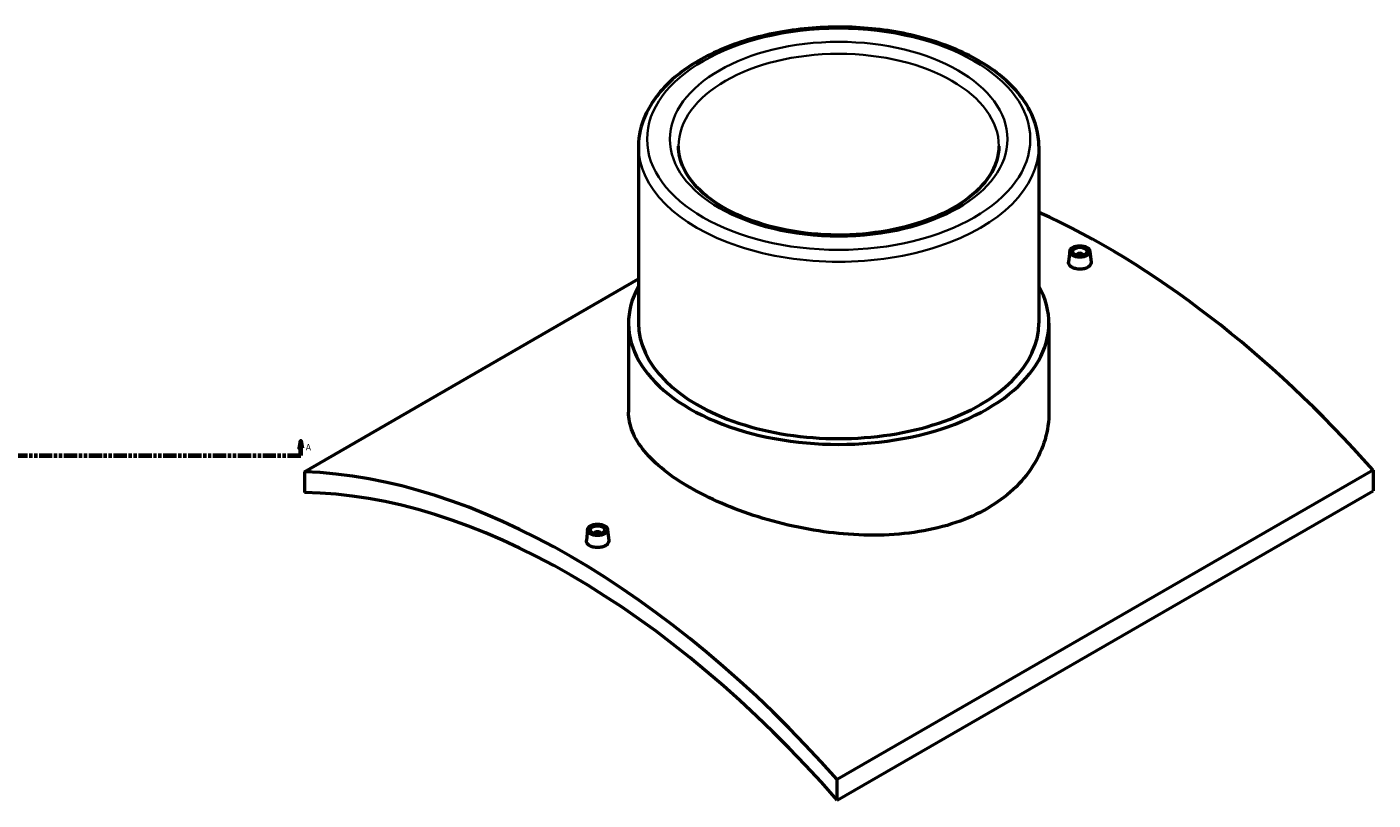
# Model space of a CAD drawing. Header units: millimetres. Extents: x -409 to 1797, y -460 to 2501.
# Tile 4 of 7: x 855 to 1797, y 757 to 1298. Entities that reach past the tile are written whole.
import ezdxf

# ---------------------------------------------------------------- set-up
doc = ezdxf.new("R2010")
doc.units = ezdxf.units.MM
doc.linetypes.add('DOUBLE_DASH_CHAIN', pattern=[1.2403, 0.6614, -0.0827, 0.1654, -0.0827, 0.1654, -0.0827])
for name, color, linetype, lineweight in [('Section Line (ANSI)', 7, 'DOUBLE_DASH_CHAIN', 70), ('Visible (ANSI)', 7, 'Continuous', 50), ('Visible Narrow (ANSI)', 7, 'Continuous', 35)]:
    doc.layers.add(name, color=color, linetype=linetype, lineweight=lineweight)
doc.styles.add('Label Text (ANSI)', font='tahoma.ttf')

# ---------------------------------------------------------------- blocks, each defined once
blk = doc.blocks.new('2dTransSection0')
at = {"layer": 'Section Line (ANSI)', "linetype": 'Continuous'}
for p, q in [((151.17, 1008.35), (150.17, 1003.35)), ((151.17, 1003.35), (151.17, 1008.35)), ((152.17, 1003.35), (151.17, 1008.35)), ((1046.6, 1008.35), (1045.6, 1003.35)), ((1046.6, 1003.35), (1046.6, 1008.35)), ((1047.6, 1003.35), (1046.6, 1008.35)), ((150.17, 1003.35), (152.17, 1003.35)), ((151.17, 998.35), (151.17, 1003.35)), ((151.17, 998.35), (160.44, 998.35)), ((1037.33, 998.35), (1046.6, 998.35)), ((1045.6, 1003.35), (1047.6, 1003.35)), ((1046.6, 998.35), (1046.6, 1003.35))]:
    blk.add_line(p, q, dxfattribs=at)
at = {"layer": 'Section Line (ANSI)', "linetype": 'DOUBLE_DASH_CHAIN', "ltscale": 14.009244}
blk.add_line((151.17, 998.35), (1046.6, 998.35), dxfattribs=at)
at = {"layer": 'Section Line (ANSI)', "linetype": 'Continuous', "flags": 128}
for points in [[(152.17, 1003.35), (151.17, 1008.35), (150.17, 1003.35), (152.17, 1003.35)], [(1047.6, 1003.35), (1046.6, 1008.35), (1045.6, 1003.35), (1047.6, 1003.35)]]:
    blk.add_lwpolyline(points, dxfattribs=at)
at = {"layer": 'Section Line (ANSI)'}
for points in [[(152.17, 1003.35), (151.17, 1008.35), (150.17, 1003.35), (152.17, 1003.35)], [(1047.6, 1003.35), (1046.6, 1008.35), (1045.6, 1003.35), (1047.6, 1003.35)]]:
    blk.add_solid(points, dxfattribs=at)
at = {"layer": 'Section Line (ANSI)', "char_height": 4.57, "attachment_point": 7, "style": 'Label Text (ANSI)'}
for insert in [(143.81, 1001.85), (1050.07, 1001.85)]:
    blk.add_mtext('A', dxfattribs=dict(at, insert=insert))

msp = doc.modelspace()

# ---------------------------------------------------------------- linework, layer by layer
at = {"layer": 'Visible (ANSI)'}
for p, q in [((1282.798, 1214.63), (1282.798, 1090.93)), ((1562.798, 1214.63), (1562.798, 1090.93)), ((1584.457, 1141.273), (1583.616, 1133.441)), ((1598.43, 1141.273), (1599.27, 1133.446)), ((1589.443, 1138.377), (1589.443, 1138.573)), ((1593.443, 1138.377), (1593.443, 1138.573)), ((1049.092, 986.866), (1282.798, 1121.796)), ((1275.798, 1090.93), (1275.798, 1028.605)), ((1569.798, 1090.93), (1569.798, 1028.605)), ((1049.092, 986.866), (1049.092, 972.37)), ((1796.504, 988.091), (1421.737, 771.719)), ((1796.504, 988.091), (1796.504, 973.594)), ((1421.737, 757.223), (1796.504, 973.594)), ((1247.167, 946.538), (1246.326, 938.707)), ((1252.153, 943.839), (1252.153, 943.642)), ((1256.153, 943.839), (1256.153, 943.642)), ((1261.14, 946.538), (1261.98, 938.712)), ((1421.737, 757.223), (1421.737, 771.719))]:
    msp.add_line(p, q, dxfattribs=at)
for centre, major_axis, start_param, end_param in [((1610.181, 641.041), (308, -533.472), 1.9141816, 2.4651928), ((1591.443, 1138.573), (-2, 0), 2.9638821, 6.4608959), ((1422.798, 1090.93), (147, 0), 2.831748, 6.5930299), ((1422.798, 1090.93), (-140, 0), 0, 3.1415927), ((1235.415, 424.669), (-308, 533.472), 5.0557743, 5.9398), ((1235.415, 424.669), (-300, 519.615), 5.0431163, 5.952458), ((1254.153, 943.839), (-2, 0), 2.9638821, 6.4608959)]:
    msp.add_ellipse(centre, major_axis=major_axis, ratio=0.5773503, start_param=start_param, end_param=end_param, dxfattribs=at)
for centre, major_axis in [((1591.443, 1141.023), (7, 0)), ((1591.443, 1141.023), (5, 0)), ((1254.153, 946.288), (-7, 0)), ((1254.153, 946.288), (5, 0))]:
    msp.add_ellipse(centre, major_axis=major_axis, ratio=0.5773503, dxfattribs=at)
for points, knots in [([(1562.798, 1214.63), (1562.798, 1223.267), (1560.553, 1231.881), (1551.847, 1248.405), (1545.208, 1256.273), (1528.026, 1270.605), (1517.3, 1276.991), (1493.014, 1287.431), (1479.438, 1291.467), (1450.891, 1296.799), (1435.929, 1298.101), (1406.083, 1297.875), (1391.205, 1296.351), (1362.962, 1290.609), (1349.604, 1286.389), (1325.715, 1275.582), (1315.194, 1268.991), (1298.201, 1253.983), (1291.691, 1245.565), (1284.457, 1229.491), (1282.798, 1222.066), (1282.798, 1214.63)], [0.7853982, 0.7853982, 0.7853982, 0.7853982, 1.0806759, 1.0806759, 1.3908421, 1.3908421, 1.7162087, 1.7162087, 2.0433653, 2.0433653, 2.3693163, 2.3693163, 2.6947613, 2.6947613, 3.0207955, 3.0207955, 3.3480158, 3.3480158, 3.6727698, 3.6727698, 3.9269908, 3.9269908, 3.9269908, 3.9269908]), ([(1534.798, 1214.63), (1534.798, 1207.713), (1532.657, 1200.744), (1524.234, 1187.801), (1518.355, 1181.839), (1503.563, 1171.358), (1494.797, 1166.799), (1475.084, 1159.41), (1464.142, 1156.583), (1441.162, 1152.995), (1429.123, 1152.243), (1405.223, 1152.921), (1393.364, 1154.353), (1371.099, 1159.231), (1360.692, 1162.672), (1342.422, 1171.124), (1334.553, 1176.126), (1322.033, 1187.061), (1317.408, 1192.983), (1312.017, 1204.168), (1310.798, 1209.407), (1310.798, 1214.63)], [5.4977871, 5.4977871, 5.4977871, 5.4977871, 5.8572142, 5.8572142, 6.1814899, 6.1814899, 6.4927459, 6.4927459, 6.8044502, 6.8044502, 7.1176458, 7.1176458, 7.4312748, 7.4312748, 7.7440843, 7.7440843, 8.0552904, 8.0552904, 8.3679793, 8.3679793, 8.6393798, 8.6393798, 8.6393798, 8.6393798]), ([(1596.99, 1129.941), (1596.294, 1129.539), (1595.412, 1129.193), (1593.479, 1128.739), (1592.429, 1128.631), (1590.459, 1128.642), (1589.409, 1128.761), (1587.477, 1129.231), (1586.596, 1129.582), (1585.203, 1130.386), (1584.6, 1130.892), (1583.799, 1132), (1583.601, 1132.601), (1583.601, 1133.256), (1583.606, 1133.348), (1583.616, 1133.441)], [2.363232, 2.363232, 2.363232, 2.363232, 2.6586548, 2.6586548, 2.9540775, 2.9540775, 3.2494628, 3.2494628, 3.544848, 3.544848, 3.8402333, 3.8402333, 4.1356185, 4.1356185, 4.1835898, 4.1835898, 4.1835898, 4.1835898]), ([(1599.269, 1133.446), (1599.28, 1133.351), (1599.285, 1133.257), (1599.286, 1132.59), (1599.089, 1131.978), (1598.29, 1130.854), (1597.686, 1130.343), (1596.99, 1129.941)], [6.45071283, 6.45071283, 6.45071283, 6.45071283, 6.49885053, 6.49885053, 6.79427329, 6.79427329, 7.08969604, 7.08969604, 7.08969604, 7.08969604]), ([(1526.743, 961.273), (1520.189, 957.49), (1512.791, 954.126), (1496.7, 948.623), (1488.008, 946.482), (1469.899, 943.547), (1460.468, 942.747), (1441.518, 942.387), (1431.999, 942.825), (1413.598, 944.643), (1404.08, 946.089), (1385.13, 949.985), (1375.698, 952.434), (1357.588, 958.114), (1348.895, 961.348), (1332.804, 968.302), (1325.406, 972.021), (1312.301, 979.588), (1306.162, 983.684), (1295.357, 992.259), (1290.69, 996.738), (1283.204, 1005.836), (1280.379, 1010.463), (1276.676, 1019.646), (1275.798, 1024.202), (1275.798, 1028.605)], [0, 0, 0, 0, 2.7803949, 2.7803949, 5.5607899, 5.5607899, 8.3411848, 8.3411848, 11.1215798, 11.1215798, 13.9016537, 13.9016537, 16.6817277, 16.6817277, 19.4618016, 19.4618016, 22.2418756, 22.2418756, 25.0219495, 25.0219495, 27.8020235, 27.8020235, 30.5820974, 30.5820974, 33.3621714, 33.3621714, 33.3621714, 33.3621714]), ([(1569.798, 1028.605), (1569.798, 1022.383), (1568.921, 1015.943), (1565.217, 1003.225), (1562.392, 996.948), (1554.907, 985.107), (1550.24, 979.535), (1539.435, 969.509), (1533.296, 965.057), (1526.743, 961.273)], [77.8459225, 77.8459225, 77.8459225, 77.8459225, 80.6263174, 80.6263174, 83.4067124, 83.4067124, 86.1871073, 86.1871073, 88.9675023, 88.9675023, 88.9675023, 88.9675023]), ([(1259.7, 935.207), (1259.004, 934.805), (1258.122, 934.458), (1256.189, 934.004), (1255.139, 933.896), (1253.169, 933.907), (1252.119, 934.026), (1250.187, 934.496), (1249.306, 934.847), (1247.913, 935.651), (1247.31, 936.158), (1246.509, 937.266), (1246.312, 937.867), (1246.311, 938.521), (1246.316, 938.614), (1246.326, 938.707)], [0, 0, 0, 0, 0.2954228, 0.2954228, 0.5908455, 0.5908455, 0.8862308, 0.8862308, 1.181616, 1.181616, 1.4770013, 1.4770013, 1.7723865, 1.7723865, 1.8203577, 1.8203577, 1.8203577, 1.8203577]), ([(1261.979, 938.712), (1261.99, 938.617), (1261.995, 938.522), (1261.996, 937.855), (1261.799, 937.243), (1261, 936.12), (1260.396, 935.609), (1259.7, 935.207)], [4.08748082, 4.08748082, 4.08748082, 4.08748082, 4.13561852, 4.13561852, 4.43104127, 4.43104127, 4.72646402, 4.72646402, 4.72646402, 4.72646402])]:
    msp.add_open_spline(points, degree=3, knots=knots, dxfattribs=at)
at = {"layer": 'Visible Narrow (ANSI)'}
for major_axis in [(134, 0), (118, 0)]:
    msp.add_ellipse((1422.798, 1219.529), major_axis=major_axis, ratio=0.5773503, dxfattribs=at)
for major_axis, start_param, end_param in [((-112, 0), 3.1415927, 6.2831853), ((-140, 0), 0, 3.1415927)]:
    msp.add_ellipse((1422.798, 1214.63), major_axis=major_axis, ratio=0.5773503, start_param=start_param, end_param=end_param, dxfattribs=at)

# ---------------------------------------------------------------- block references
at = {"layer": 'Section Line (ANSI)'}
msp.add_blockref('2dTransSection0', (0, 0), dxfattribs=at)

doc.saveas('drawing.dxf')
